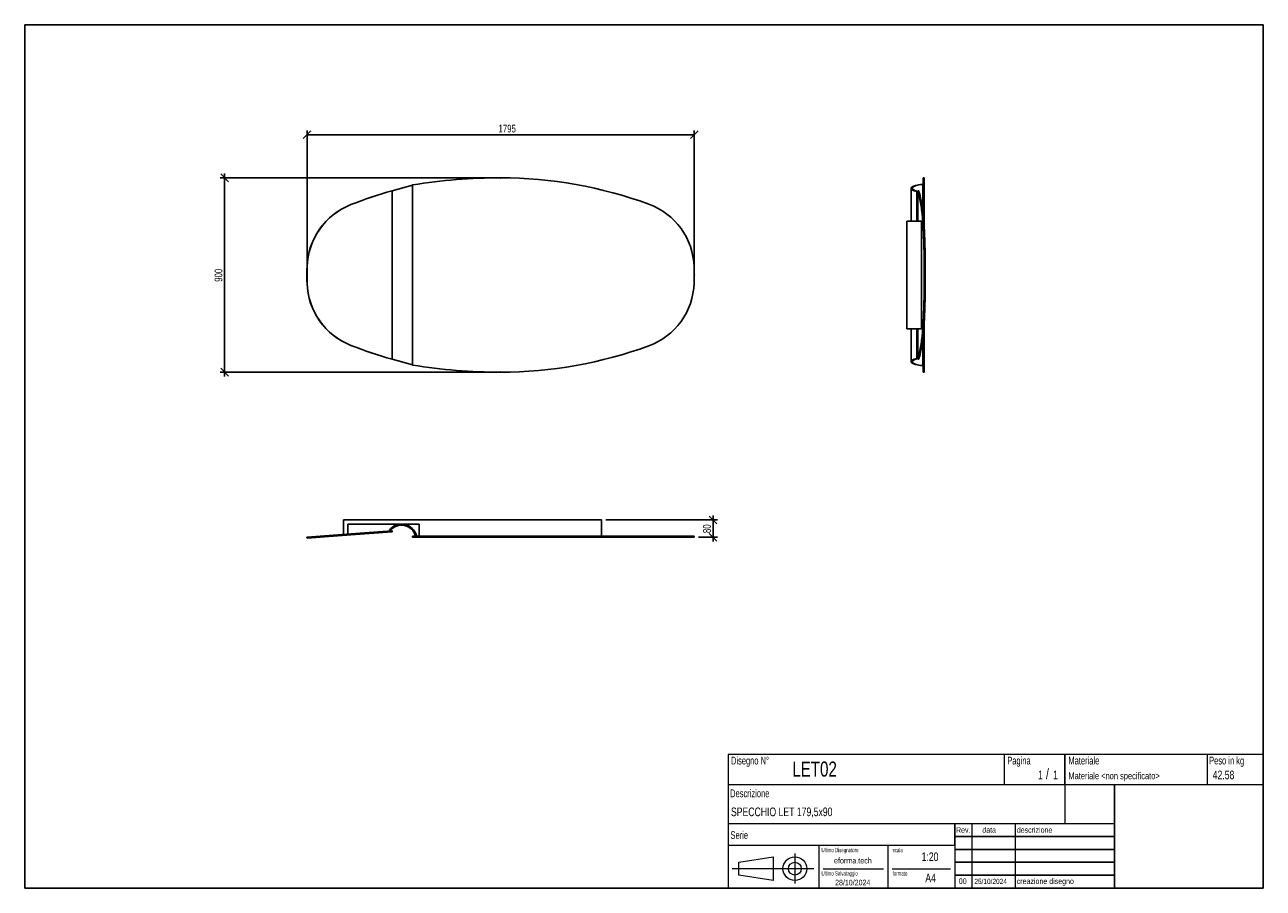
# Model space of a CAD drawing. Header units: millimetres. Extents: x 5 to 292, y 5 to 205.
import ezdxf

# ---------------------------------------------------------------- set-up
doc = ezdxf.new("R2010")
doc.units = ezdxf.units.MM
doc.header["$PDSIZE"] = -1
doc.layers.add('FORMAT', color=7, linetype='Continuous')
doc.styles.add('SLDTEXTSTYLE0', font='TXT', dxfattribs={"width": 0.605})
doc.styles.add('SLDTEXTSTYLE1', font='TXT', dxfattribs={"width": 0.75})
doc.dimstyles.new('SLDDIMSTYLE0', dxfattribs={"dimtxt": 1.8, "dimasz": 1.8, "dimexe": 0, "dimexo": 0.0625, "dimgap": 0.45, "dimtad": 1, "dimlfac": 20, "dimrnd": 1e-09, "dimzin": 12, "dimdsep": 46, "dimtxsty": 'SLDTEXTSTYLE1', "dimblk1": 'OBLIQUE', "dimblk2": 'OBLIQUE', "dimsah": 1, "dimcen": 0.09, "dimadec": 0, "dimazin": 3, "dimtfac": 1, "dimtmove": 0, "dimatfit": 0, "dimldrblk": 'OBLIQUE', "dimfxl": 0, "dimfrac": 2, "dimtolj": 1, "dimtzin": 12, "dimarcsym": 0})
doc.dimstyles.new('SLDDIMSTYLE1', dxfattribs={"dimtxt": 1.8, "dimasz": 1.8, "dimexe": 0, "dimexo": 0.0625, "dimgap": 0.45, "dimtad": 1, "dimdec": 0, "dimlfac": 20, "dimrnd": 1e-09, "dimzin": 12, "dimdsep": 46, "dimtxsty": 'SLDTEXTSTYLE1', "dimblk1": 'OBLIQUE', "dimblk2": 'OBLIQUE', "dimsah": 1, "dimcen": 0.09, "dimadec": 0, "dimazin": 3, "dimtfac": 1, "dimtdec": 0, "dimtofl": 0, "dimtmove": 0, "dimatfit": 3, "dimldrblk": 'OBLIQUE', "dimfxl": 0, "dimfrac": 2, "dimtolj": 1, "dimtzin": 12, "dimarcsym": 0})

# ---------------------------------------------------------------- blocks, each defined once
blk = doc.blocks.new('_Oblique')
at = {"color": 0, "linetype": 'ByBlock', "lineweight": -2}
blk.add_line((-0.5, -0.5), (0.5, 0.5), dxfattribs=at)
blk = doc.blocks.new('_D')
at = {"layer": 'FORMAT', "color": 7}
for p, q in [((114.26, 169.54), (50.31, 169.54)), ((51.31, 169.54), (51.31, 170.54)), ((51.31, 169.54), (51.31, 124.54)), ((114.26, 124.54), (50.31, 124.54)), ((51.31, 124.54), (51.31, 123.54))]:
    blk.add_line(p, q, dxfattribs=at)
at = {"layer": 'FORMAT', "color": 7, "xscale": 1.8, "yscale": 1.8}
for p, rotation in [((51.31, 169.54), 270.0000000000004), ((51.31, 124.54), 90.0000000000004)]:
    blk.add_blockref('_Oblique', p, dxfattribs=dict(at, rotation=rotation))
at = {"layer": 'FORMAT', "color": 7, "insert": (48.99, 145.47), "char_height": 1.8, "attachment_point": 1, "rotation": 90, "style": 'SLDTEXTSTYLE1'}
blk.add_mtext('900', dxfattribs=at)
blk = doc.blocks.new('_D_1')
at = {"layer": 'FORMAT', "color": 7}
for p, q in [((70.41, 148.04), (70.41, 180.54)), ((70.41, 179.54), (160.14, 179.54)), ((160.14, 148.04), (160.14, 180.54))]:
    blk.add_line(p, q, dxfattribs=at)
at = {"layer": 'FORMAT', "color": 7, "xscale": 1.8, "yscale": 1.8, "rotation": 180.0000000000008}
blk.add_blockref('_Oblique', (70.41, 179.54), dxfattribs=at)
at = {"layer": 'FORMAT', "color": 7, "xscale": 1.8, "yscale": 1.8}
blk.add_blockref('_Oblique', (160.14, 179.54), dxfattribs=at)
at = {"layer": 'FORMAT', "color": 7, "insert": (114.79, 181.86), "char_height": 1.8, "attachment_point": 1, "style": 'SLDTEXTSTYLE1'}
blk.add_mtext('1795', dxfattribs=at)
blk = doc.blocks.new('_D_2')
at = {"layer": 'FORMAT', "color": 7}
for p, q in [((139.64, 90.3), (165.5, 90.3)), ((164.5, 90.3), (164.5, 91.3)), ((164.5, 90.3), (164.5, 86.3)), ((161.11, 86.3), (165.5, 86.3)), ((164.5, 86.3), (164.5, 85.3))]:
    blk.add_line(p, q, dxfattribs=at)
at = {"layer": 'FORMAT', "color": 7, "xscale": 1.8, "yscale": 1.8}
for p, rotation in [((164.5, 90.3), 270.0000000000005), ((164.5, 86.3), 90.00000000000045)]:
    blk.add_blockref('_Oblique', p, dxfattribs=dict(at, rotation=rotation))
at = {"layer": 'FORMAT', "color": 7, "insert": (162.18, 87.26), "char_height": 1.8, "attachment_point": 1, "rotation": 90, "style": 'SLDTEXTSTYLE1'}
blk.add_mtext('80', dxfattribs=at)

msp = doc.modelspace()

# ---------------------------------------------------------------- linework, layer by layer
at = {"color": 7, "linetype": 'Continuous', "lineweight": 25}
for p, q in [((213.4329, 169.5418), (213.1829, 169.5418)), ((213.1829, 169.5418), (213.1829, 167.9168)), ((213.4329, 169.5418), (213.4329, 167.9168)), ((90.15653, 166.5418), (90.1376, 166.5418)), ((94.8876, 167.81279), (90.15653, 166.5338)), ((90.15653, 127.5418), (90.15653, 166.5418)), ((94.8876, 167.9168), (94.8876, 126.1668)), ((210.414, 167.11651), (210.414, 159.5418)), ((211.9329, 159.5418), (211.9329, 166.5418)), ((212.18218, 166.5418), (211.9329, 166.5418)), ((213.06578, 168.0605), (213.1329, 167.9954)), ((213.1329, 167.9954), (213.1329, 161.82052)), ((213.4329, 167.9168), (213.1829, 167.9168)), ((213.1829, 167.9168), (213.1829, 161.36392)), ((213.4329, 167.9168), (213.4329, 158.1304)), ((211.91693, 166.40703), (211.75975, 166.35448)), ((211.75975, 166.35448), (211.75975, 159.5418)), ((211.91693, 166.40703), (211.91693, 159.5418)), ((80.57779, 163.3406), (80.55886, 163.3406)), ((212.90968, 163.3406), (212.6604, 163.3406)), ((209.4329, 134.5418), (209.4329, 159.5418)), ((209.4329, 159.5418), (212.78733, 159.5418)), ((212.78733, 134.5418), (212.78733, 159.5418)), ((70.43458, 148.9168), (70.41565, 148.9168)), ((213.68005, 148.9168), (213.43077, 148.9168)), ((70.43458, 145.1668), (70.41565, 145.1668)), ((213.68005, 145.1668), (213.43077, 145.1668)), ((213.4329, 135.9532), (213.4329, 126.1668)), ((209.4329, 134.5418), (212.78733, 134.5418)), ((210.414, 134.5418), (210.414, 126.96709)), ((211.75975, 134.5418), (211.75975, 127.72911)), ((211.91693, 134.5418), (211.91693, 127.67656)), ((211.9329, 127.5418), (211.9329, 134.5418)), ((213.1329, 132.26307), (213.1329, 126.08819)), ((213.1829, 132.71967), (213.1829, 126.1668)), ((80.57779, 130.743), (80.55886, 130.743)), ((212.90968, 130.743), (212.6604, 130.743)), ((90.15653, 127.5418), (90.1376, 127.5418)), ((90.15653, 127.54979), (94.8876, 126.2708)), ((211.75975, 127.72911), (211.91693, 127.67656)), ((212.18218, 127.5418), (211.9329, 127.5418)), ((213.1329, 126.08819), (213.06578, 126.02309)), ((213.4329, 126.1668), (213.1829, 126.1668)), ((213.1829, 126.1668), (213.1829, 124.5418)), ((213.4329, 124.5418), (213.1829, 124.5418)), ((213.4329, 126.1668), (213.4329, 124.5418)), ((78.8876, 90.29778), (138.6376, 90.29778)), ((78.8876, 90.29778), (78.8876, 86.94335)), ((91.94228, 89.29778), (79.8876, 89.29778)), ((79.8876, 89.29778), (79.8876, 87.01929)), ((96.3876, 89.29778), (92.68171, 89.29778)), ((96.3876, 86.54778), (96.3876, 89.29778)), ((138.6376, 90.29778), (138.6376, 86.54778)), ((70.41565, 86.29991), (70.3876, 86.29778)), ((70.3876, 86.29778), (70.40653, 86.04849)), ((80.55886, 87.07028), (70.41565, 86.29991)), ((70.43458, 86.05062), (70.41565, 86.29991)), ((80.57779, 86.82099), (70.43458, 86.05062)), ((90.1376, 87.79778), (80.55886, 87.07028)), ((80.57779, 86.82099), (80.55886, 87.07028)), ((90.15653, 87.54849), (80.57779, 86.82099)), ((89.6876, 87.81374), (89.4932, 87.97093)), ((90.15653, 87.54849), (90.1376, 87.79778)), ((94.8876, 86.29778), (94.8876, 86.54778)), ((115.2626, 86.54778), (94.8876, 86.54778)), ((115.2626, 86.29778), (94.8876, 86.29778)), ((95.80391, 86.66489), (95.56309, 86.59778)), ((115.2626, 86.29778), (115.2626, 86.54778)), ((149.6129, 86.54778), (115.2626, 86.54778)), ((149.6129, 86.29778), (115.2626, 86.29778)), ((149.6129, 86.29778), (149.6129, 86.54778)), ((160.10972, 86.54778), (149.6129, 86.54778)), ((160.10972, 86.29778), (149.6129, 86.29778)), ((160.10972, 86.29778), (160.10972, 86.54778)), ((160.1376, 86.54778), (160.10972, 86.54778)), ((160.1376, 86.29778), (160.10972, 86.29778)), ((160.1376, 86.29778), (160.1376, 86.54778)), ((70.43458, 86.05062), (70.40653, 86.04849))]:
    msp.add_line(p, q, dxfattribs=at)
at = {"color": 7, "linetype": 'Continuous', "lineweight": 25, "flags": 128}
for points in [[(212.6604, 163.3406), (212.69783, 163.13802), (212.73472, 162.91905), (212.77105, 162.68394), (212.80675, 162.43296), (212.84181, 162.16638), (212.87617, 161.8845), (212.90979, 161.58763), (212.94265, 161.2761), (212.9747, 160.95027), (213.00591, 160.61049), (213.03625, 160.25714), (213.06567, 159.89062), (213.09416, 159.51133), (213.12166, 159.1197), (213.14816, 158.71617), (213.17363, 158.30118), (213.19804, 157.8752), (213.22135, 157.4387), (213.24355, 156.99217), (213.2646, 156.5361), (213.28449, 156.071), (213.3032, 155.5974), (213.32069, 155.11582), (213.33696, 154.62679), (213.35199, 154.13087), (213.36575, 153.6286), (213.37824, 153.12054), (213.38943, 152.60726), (213.39932, 152.08934), (213.4079, 151.56735), (213.41515, 151.04186), (213.42107, 150.51348), (213.42565, 149.98277), (213.42888, 149.45035), (213.43077, 148.9168)], [(212.90968, 163.3406), (212.94711, 163.13802), (212.98401, 162.91905), (213.02033, 162.68394), (213.05604, 162.43296), (213.09109, 162.16638), (213.12545, 161.8845), (213.15907, 161.58763), (213.19193, 161.2761), (213.22399, 160.95027), (213.2552, 160.61049), (213.28553, 160.25714), (213.31496, 159.89062), (213.34344, 159.51133), (213.37094, 159.1197), (213.39745, 158.71617), (213.42291, 158.30118), (213.44732, 157.8752), (213.47063, 157.4387), (213.49283, 156.99217), (213.51388, 156.5361), (213.53378, 156.071), (213.55248, 155.5974), (213.56998, 155.11582), (213.58625, 154.62679), (213.60127, 154.13087), (213.61503, 153.6286), (213.62752, 153.12054), (213.63871, 152.60726), (213.6486, 152.08934), (213.65718, 151.56735), (213.66443, 151.04186), (213.67035, 150.51348), (213.67493, 149.98277), (213.67817, 149.45035), (213.68005, 148.9168)], [(213.43077, 148.9168), (213.4317, 148.44814), (213.43237, 147.9794), (213.43277, 147.51061), (213.4329, 147.0418), (213.43277, 146.57298), (213.43237, 146.10419), (213.4317, 145.63545), (213.43077, 145.1668)], [(213.68005, 148.9168), (213.68099, 148.44814), (213.68165, 147.9794), (213.68205, 147.51061), (213.68218, 147.0418), (213.68205, 146.57298), (213.68165, 146.10419), (213.68099, 145.63545), (213.68005, 145.1668)], [(213.43077, 145.1668), (213.42888, 144.63324), (213.42565, 144.10082), (213.42107, 143.57012), (213.41515, 143.04173), (213.4079, 142.51625), (213.39932, 141.99425), (213.38943, 141.47633), (213.37824, 140.96305), (213.36575, 140.455), (213.35199, 139.95273), (213.33696, 139.4568), (213.32069, 138.96778), (213.3032, 138.48619), (213.28449, 138.01259), (213.2646, 137.5475), (213.24355, 137.09143), (213.22135, 136.6449), (213.19804, 136.20839), (213.17363, 135.78241), (213.14816, 135.36742), (213.12166, 134.96389), (213.09416, 134.57226), (213.06567, 134.19298), (213.03625, 133.82646), (213.00591, 133.47311), (212.9747, 133.13333), (212.94265, 132.80749), (212.90979, 132.49597), (212.87617, 132.1991), (212.84181, 131.91722), (212.80675, 131.65063), (212.77105, 131.39965), (212.73472, 131.16454), (212.69783, 130.94558), (212.6604, 130.743)], [(213.68005, 145.1668), (213.67817, 144.63324), (213.67493, 144.10082), (213.67035, 143.57012), (213.66443, 143.04173), (213.65718, 142.51625), (213.6486, 141.99425), (213.63871, 141.47633), (213.62752, 140.96305), (213.61503, 140.455), (213.60127, 139.95273), (213.58625, 139.4568), (213.56998, 138.96778), (213.55248, 138.48619), (213.53378, 138.01259), (213.51388, 137.5475), (213.49283, 137.09143), (213.47063, 136.6449), (213.44732, 136.20839), (213.42291, 135.78241), (213.39745, 135.36742), (213.37094, 134.96389), (213.34344, 134.57226), (213.31496, 134.19298), (213.28553, 133.82646), (213.2552, 133.47311), (213.22399, 133.13333), (213.19193, 132.80749), (213.15907, 132.49597), (213.12545, 132.1991), (213.09109, 131.91722), (213.05604, 131.65063), (213.02033, 131.39965), (212.98401, 131.16454), (212.94711, 130.94558), (212.90968, 130.743)]]:
    msp.add_lwpolyline(points, dxfattribs=at)
at = {"color": 7, "linetype": 'Continuous', "lineweight": 25}
for centre, radius, start, end in [((115.2626, 40.99372), 128.54808, 90, 99.1199002), ((115.2626, 69.5418), 100, 69.9095555, 90), ((116.84979, 70.68117), 99.51282, 105.570846, 111.3882595), ((116.86872, 70.68117), 99.51282, 105.570846, 111.3882595), ((168.65084, 155.02233), 44.78878, 10.7032392, 14.9037126), ((168.90013, 155.02233), 44.78878, 10.7032392, 14.9037126), ((86.4067, 148.44984), 15.99787, 111.4407359, 178.3273775), ((86.42563, 148.44984), 15.99787, 111.4407359, 178.3273775), ((144.11685, 148.43053), 16, 1.7114027, 69.9095555), ((133.0675, 147.0418), 62.67991, 178.2858045, 181.7141955), ((133.08643, 147.0418), 62.67991, 178.2858045, 181.7141955), ((97.6376, 147.0418), 62.5, 358.2885973, 1.7114027), ((86.40555, 145.63295), 15.9967, 181.6698542, 248.5620324), ((86.42449, 145.63295), 15.9967, 181.6698542, 248.5620324), ((144.11685, 145.65307), 16, 290.0904445, 358.2885973), ((116.84979, 223.40242), 99.51282, 248.6117405, 254.429154), ((116.86872, 223.40242), 99.51282, 248.6117405, 254.429154), ((115.2626, 224.5418), 100, 270, 290.0904445), ((168.65084, 139.06127), 44.78878, 345.0962874, 349.2967608), ((168.90013, 139.06127), 44.78878, 345.0962874, 349.2967608), ((115.2626, 253.08987), 128.54808, 260.8800998, 270), ((92.312, 85.69168), 3.625, 15.5734264, 141.0413375), ((92.312, 85.69168), 3.375, 15.5734264, 141.0413375)]:
    msp.add_arc(centre, radius, start, end, dxfattribs=at)
for centre, major_axis, start_param, end_param in [((214.039, 167.11651), (3.625, 0), 1.842603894, 4.032432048), ((214.039, 167.11651), (3.375, 0), 1.842603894, 4.032432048), ((214.039, 126.96709), (3.625, 0), 2.250753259, 4.440581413), ((214.039, 126.96709), (3.375, 0), 2.250753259, 4.440581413)]:
    msp.add_ellipse(centre, major_axis=major_axis, ratio=0.270337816, start_param=start_param, end_param=end_param, dxfattribs=at)
at = {"layer": 'FORMAT', "color": 251, "true_color": 0x484848}
for p, q in [((5, 205), (292, 205)), ((5, 205), (5, 5)), ((292, 205), (292, 5)), ((5, 5), (292, 5))]:
    msp.add_line(p, q, dxfattribs=at)
at = {"layer": 'FORMAT', "color": 251, "lineweight": 18, "true_color": 0x484848}
for p, q in [((292, 36), (168, 36)), ((168, 36), (168, 5)), ((232, 36), (232, 29)), ((279, 36), (279, 29)), ((168, 29), (292, 29)), ((168, 20), (246, 20)), ((224.5, 20), (224.5, 5)), ((234.5, 20), (234.5, 5)), ((246, 20), (257.5, 20)), ((168, 15), (220.5, 15)), ((189, 15), (189, 5)), ((205, 15), (205, 5)), ((220.5, 15), (220.5, 5)), ((170.45232, 11.02842), (178.45232, 12.27842)), ((178.45232, 12.27842), (178.45232, 6.77842)), ((183.46023, 13.04077), (183.46023, 6.06051)), ((187.88291, 9.52842), (168.89345, 9.52842)), ((170.45232, 8.02842), (170.45232, 11.02842)), ((190, 9.5), (204, 9.5)), ((206, 9.5), (219.5, 9.5)), ((178.45232, 6.77842), (170.45232, 8.02842))]:
    msp.add_line(p, q, dxfattribs=at)
at = {"layer": 'FORMAT', "color": 7}
for p, q in [((246, 29), (246, 36)), ((257.5, 20), (257.5, 29)), ((220.5, 15), (220.5, 20)), ((257.5, 5), (257.5, 20)), ((220.5, 17), (257.5, 17)), ((220.5, 14), (257.5, 14)), ((220.5, 11), (257.5, 11)), ((220.5, 8), (257.5, 8)), ((220.5, 5), (257.5, 5))]:
    msp.add_line(p, q, dxfattribs=at)
at = {"layer": 'FORMAT', "color": 7, "lineweight": 18}
msp.add_line((246, 29), (246, 20), dxfattribs=at)
at = {"layer": 'FORMAT', "color": 251, "lineweight": 18, "true_color": 0x484848}
for radius in [2.75, 1.5]:
    msp.add_circle((183.46023, 9.52842), radius, dxfattribs=at)
at = {"layer": 'FORMAT', "color": 7}
for p in [(115.2626, 169.5418), (70.40653, 147.0418), (160.1376, 147.0418), (115.2626, 124.5418)]:
    msp.add_point(p, dxfattribs=at)

# ---------------------------------------------------------------- texts
at = {"color": 18, "linetype": 'Continuous', "lineweight": 0, "true_color": 0x060606, "insert": (280.29073, 32.24796), "char_height": 2, "attachment_point": 1, "style": 'SLDTEXTSTYLE1'}
msp.add_mtext('42.58', dxfattribs=at)
at = {"layer": 'FORMAT', "color": 18, "true_color": 0x060606}
for s, insert, char_height, attachment_point, style in [('Disegno N°', (168.65209, 35.46055), 1.8, 1, 'SLDTEXTSTYLE0'), ('Pagina', (232.68578, 35.4642), 1.8, 1, 'SLDTEXTSTYLE0'), ('Materiale', (246.84637, 35.4642), 1.8, 1, 'SLDTEXTSTYLE0'), ('Peso in kg', (279.45834, 35.4642), 1.8, 1, 'SLDTEXTSTYLE0'), ('LET02', (182.85785, 34.35127), 3.5, 1, 'SLDTEXTSTYLE1'), ('1', (239.82456, 32.24796), 2, 1, 'SLDTEXTSTYLE1'), ('/', (241.64155, 32.74597), 2.5, 1, 'SLDTEXTSTYLE1'), ('1', (243.32047, 32.24796), 2, 1, 'SLDTEXTSTYLE1'), ('Materiale <non specificato>', (246.84637, 31.8349), 1.5875, 1, 'SLDTEXTSTYLE1'), ('Descrizione', (168.45959, 27.87301), 1.8, 1, 'SLDTEXTSTYLE0'), ('SPECCHIO LET 179,5x90', (168.65209, 23.69153), 2, 1, 'SLDTEXTSTYLE1'), ('Serie', (168.54671, 18.20074), 1.8, 1, 'SLDTEXTSTYLE0'), ('Rev.', (220.80434, 19.14061), 1.3, 1, 'SLDTEXTSTYLE1'), ('data', (226.90583, 19.14061), 1.3, 1, 'SLDTEXTSTYLE1'), ('descrizione', (234.88928, 19.14061), 1.3, 1, 'SLDTEXTSTYLE1'), ('Ultimo Disegnatore', (189.61829, 14.3444), 1, 1, 'SLDTEXTSTYLE0'), ('scala', (206.10636, 14.3444), 1, 1, 'SLDTEXTSTYLE0'), ('1:20', (212.8317, 13.28812), 2, 1, 'SLDTEXTSTYLE1'), ('Ultimo Salvataggio', (189.61829, 8.93841), 1, 1, 'SLDTEXTSTYLE0'), ('formato', (206.10636, 8.93841), 1, 1, 'SLDTEXTSTYLE0'), ('28/10/2024', (196.86819, 6.95548), 1.3, 2, 'SLDTEXTSTYLE1'), ('A4', (213.69281, 8.39825), 2, 1, 'SLDTEXTSTYLE1'), ('00', (221.45534, 7.2775), 1.3, 1, 'SLDTEXTSTYLE1'), ('25/10/2024', (225.06555, 7.1779), 1.2, 1, 'SLDTEXTSTYLE1'), ('creazione disegno', (234.88928, 7.2775), 1.3, 1, 'SLDTEXTSTYLE1')]:
    msp.add_mtext(s, dxfattribs=dict(at, insert=insert, char_height=char_height, attachment_point=attachment_point, style=style))
at = {"layer": 'FORMAT', "color": 18, "true_color": 0x020202, "insert": (196.90354, 12.06285), "char_height": 1.3229167, "attachment_point": 2, "style": 'SLDTEXTSTYLE1'}
msp.add_mtext('eforma.tech', dxfattribs=at)

# ---------------------------------------------------------------- dimensions: what is measured, and where the dimension line sits
at = {"layer": 'FORMAT', "color": 7}
for base, p1, p2, angle, dimstyle, picture, middle in [((160.1376, 179.5418), (70.40653, 147.0418), (160.1376, 147.0418), 0, 'SLDDIMSTYLE1', '_D_1', (117.45465, 179.5418)), ((51.30624, 124.5418), (115.2626, 169.5418), (115.2626, 124.5418), 90, 'SLDDIMSTYLE0', '_D', (51.30624, 147.46352)), ((164.5039, 86.29778), (138.6376, 90.29778), (160.10972, 86.29778), 90, 'SLDDIMSTYLE0', '_D_2', (164.5039, 88.5861))]:
    dim = msp.add_linear_dim(base=base, p1=p1, p2=p2, angle=angle, dimstyle=dimstyle, dxfattribs=at)
    dim.commit()
    dim.dimension.update_dxf_attribs({"geometry": picture, "text_midpoint": middle, "dimtype": 160})

doc.saveas('drawing.dxf')
